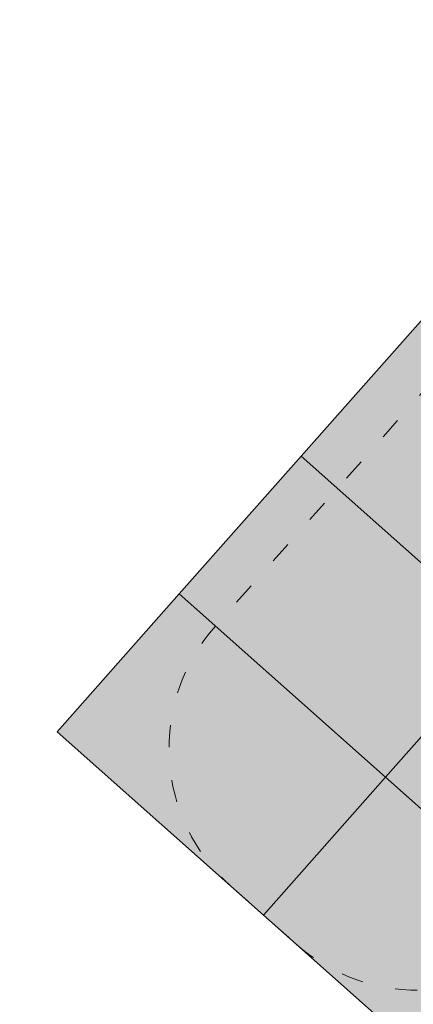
# Model space of a CAD drawing. Header units: inches. Extents: x -93 to 151, y -96 to 115.
# Tile 2 of 126: x -8.58 to -6.44, y 17.35 to 22.7. Entities that reach past the tile are written whole.
import ezdxf

# ---------------------------------------------------------------- set-up
doc = ezdxf.new("R2010")
doc.units = ezdxf.units.IN
doc.header["$MEASUREMENT"] = 0
doc.linetypes.add('ACAD_ISO03W100', pattern=[30, 12, -18])
for name, color, linetype, lineweight in [('1_mapa', 7, 'Continuous', 5), ('1_naw mat', 251, 'Continuous', 9), ('1_poly easy', 84, 'Continuous', 5), ('1_projektowane', 7, 'Continuous', 5), ('strefa', 7, 'ACAD_ISO03W100', 5)]:
    doc.layers.add(name, color=color, linetype=linetype, lineweight=lineweight)
picture_1 = doc.add_image_def('image1.jpg', size_in_pixel=(9921, 7015))

# ---------------------------------------------------------------- blocks, each defined once
blk = doc.blocks.new('ddddd')
at = {"layer": 'strefa', "color": 0, "ltscale": 0.01}
blk.add_lwpolyline([(73.1068, -8.7449, 0.255121), (74.3683, -9.4334), (75.2138, -9.4334, 0.414214), (76.7138, -7.9334), (76.7138, -7.0834, 0.414214), (75.2138, -5.5834), (74.3683, -5.5834, 0.255121), (73.1068, -6.2719), (71.0138, -6.2719, 0.414214), (70.0138, -7.2719), (70.0138, -7.7449, 0.414214), (71.0138, -8.7449)], format="xyb", close=True, dxfattribs=at)

msp = doc.modelspace()

# ---------------------------------------------------------------- hatches: boundary and pattern name
at = {"layer": '1_poly easy'}
h = msp.add_hatch(dxfattribs=at)
h.set_pattern_fill('HEX', color=256)
h.paths.add_polyline_path([(-12.9612, 43.4122), (-10.0677, 42.6199), (-12.0483, 35.3862), (-17.8353, 36.9707), (-16.2508, 42.7577), (-13.3573, 41.9654)])
h.paths.add_polyline_path([(-4.3973, 23.3175), (-2.1532, 21.3265), (-6.1352, 16.8383), (-8.3793, 18.8293)])

# ---------------------------------------------------------------- linework, layer by layer
at = {"layer": '1_naw mat'}
for points in [[(-6.3883, 21.0734), (-5.2662, 20.0779), (-5.9299, 19.3299), (-7.052, 20.3254)], [(-7.052, 20.3254), (-5.9299, 19.3299), (-6.5936, 18.5819), (-7.7156, 19.5774)], [(-7.7156, 19.5774), (-6.5936, 18.5819), (-7.2572, 17.8338), (-8.3793, 18.8293)], [(-5.9299, 19.3299), (-4.8079, 18.3344), (-5.4715, 17.5864), (-6.5936, 18.5819)], [(-6.5936, 18.5819), (-5.4715, 17.5864), (-6.1352, 16.8383), (-7.2572, 17.8338)]]:
    msp.add_lwpolyline(points, close=True, dxfattribs=at)

# ---------------------------------------------------------------- block references
at = {"layer": '1_projektowane', "rotation": 48.41991763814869}
msp.add_blockref('ddddd', (-59.3395, -29.5555), dxfattribs=at)

# ---------------------------------------------------------------- pictures from other files: only their frames are drawn
at = {"layer": '1_mapa'}
image = msp.add_image(picture_1, insert=(55.5372, -96.0192), size_in_units=(210.6508, 148.9483), rotation=90, dxfattribs=dict(at, fade=40))
image.dxf.flags = 7

doc.saveas('drawing.dxf')
